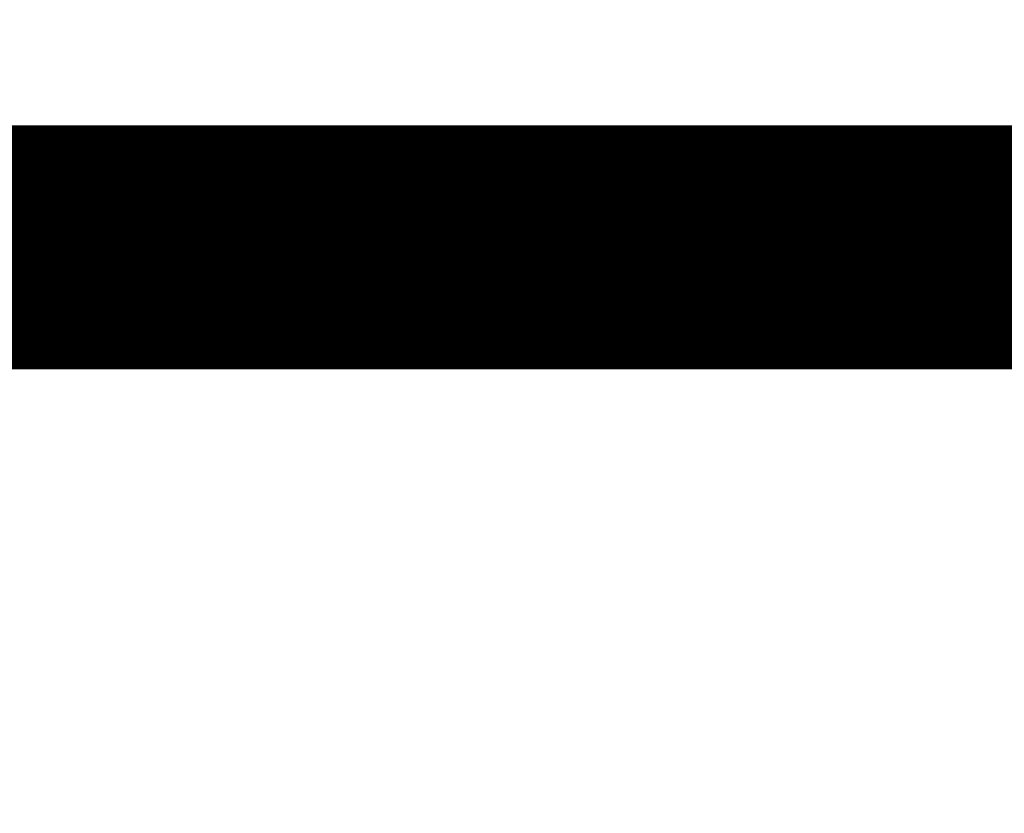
# Model space of a CAD drawing. Header units: millimetres. Extents: x -226731 to 126254, y -16359 to 60195.
# Tile 182 of 256: x -154224 to -154022, y 21009 to 21171. Entities that reach past the tile are written whole.
import ezdxf

# ---------------------------------------------------------------- set-up
doc = ezdxf.new("R2010")
doc.units = ezdxf.units.MM
doc.header["$LTSCALE"] = 0.1
doc.header["$MEASUREMENT"] = 0
doc.layers.add('0_CCE_ FF_SIDE WALL SPRINKLER', color=6, linetype='Continuous', lineweight=0)
doc.layers.add('SPRINKLER COVERAGE AREA', color=1, linetype='Continuous', lineweight=9)
doc.layers.add('FIRE FIGHTING SERVICES', color=5, linetype='Continuous')
doc.layers.add('GUARD RAIL', color=80, linetype='Continuous')

# ---------------------------------------------------------------- blocks, each defined once
blk = doc.blocks.new('A$C2AD535C3')
at = {"layer": 'SPRINKLER COVERAGE AREA', "color": 1}
blk.add_circle((-3.056754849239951e-12, -4.617106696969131e-12), 2500, dxfattribs=at)
blk = doc.blocks.new('G$C3584CA52')
at = {"layer": '0_CCE_ FF_SIDE WALL SPRINKLER', "color": 240, "xscale": -0.6, "yscale": 0.6, "zscale": 0.6}
blk.add_blockref('A$C2AD535C3', (8045.881149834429, -1200.499999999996), dxfattribs=at)

msp = doc.modelspace()

# ---------------------------------------------------------------- linework, layer by layer
at = {"layer": 'GUARD RAIL', "color": 8, "linetype": 'Continuous', "const_width": 50}
msp.add_lwpolyline([(-164851.1637023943, 21124.62492103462), (-152367.9427641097, 21124.62620540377)], dxfattribs=at)

# ---------------------------------------------------------------- block references
at = {"layer": 'FIRE FIGHTING SERVICES'}
msp.add_blockref('G$C3584CA52', (-163018.3320608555, 21220.5), dxfattribs=at)

doc.saveas('drawing.dxf')
